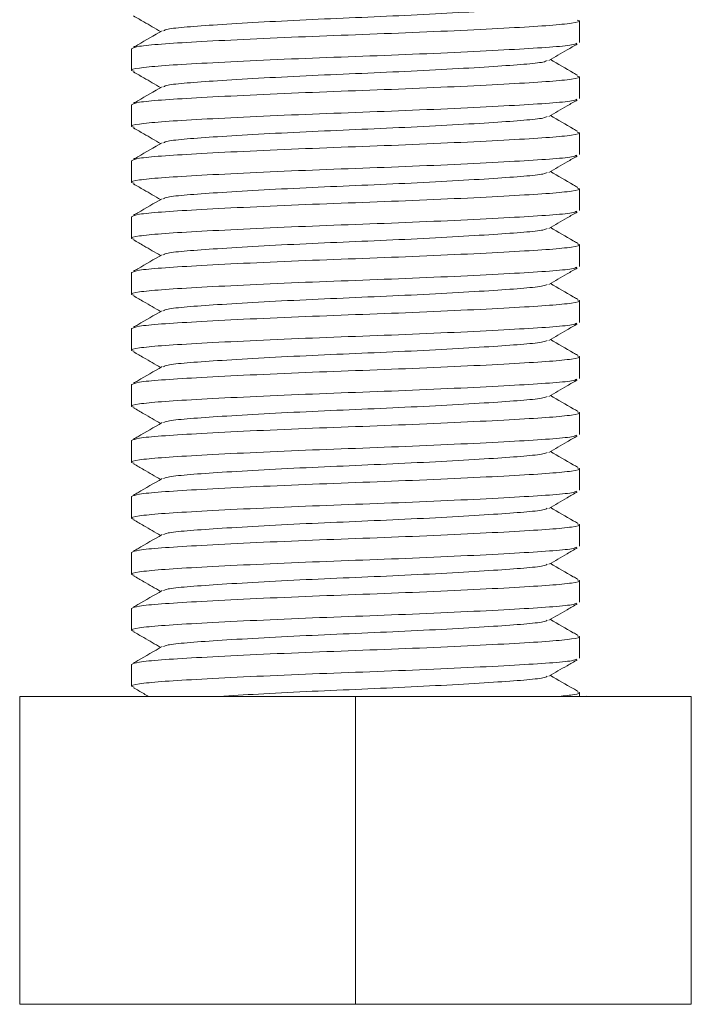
# Model space of a CAD drawing. Header units: millimetres. Extents: x 8 to 270, y 10 to 208.
# Tile 7 of 14: x 147.36 to 152.16, y 101.07 to 108.1. Entities that reach past the tile are written whole.
import ezdxf

# ---------------------------------------------------------------- set-up
doc = ezdxf.new("R2010")
doc.units = ezdxf.units.MM

msp = doc.modelspace()

# ---------------------------------------------------------------- linework, layer by layer
at = {"color": 7, "linetype": 'Continuous', "lineweight": 15}
for p, q in [((151.3578, 107.9386), (151.3578, 108.0939)), ((148.1578, 107.8939), (148.1578, 107.7386)), ((151.3578, 107.5386), (151.3578, 107.6939)), ((148.1578, 107.4939), (148.1578, 107.3386)), ((151.3578, 107.1386), (151.3578, 107.2939)), ((148.1578, 107.0939), (148.1578, 106.9386)), ((151.3578, 106.7386), (151.3578, 106.8939)), ((148.1578, 106.6939), (148.1578, 106.5386)), ((151.3578, 106.3386), (151.3578, 106.4939)), ((148.1578, 106.2939), (148.1578, 106.1386)), ((151.3578, 105.9386), (151.3578, 106.0939)), ((148.1578, 105.8939), (148.1578, 105.7386)), ((151.3578, 105.5386), (151.3578, 105.6939)), ((148.1578, 105.4939), (148.1578, 105.3386)), ((151.3578, 105.1386), (151.3578, 105.2939)), ((148.1578, 105.0939), (148.1578, 104.9386)), ((151.3578, 104.7386), (151.3578, 104.8939)), ((148.1578, 104.6939), (148.1578, 104.5386)), ((151.3578, 104.3386), (151.3578, 104.4939)), ((148.1578, 104.2939), (148.1578, 104.1386)), ((151.3578, 103.9386), (151.3578, 104.0939)), ((148.1578, 103.8939), (148.1578, 103.7386)), ((151.3578, 103.5386), (151.3578, 103.6939)), ((148.1578, 103.4939), (148.1578, 103.3386)), ((151.3578, 103.2661), (151.3578, 103.2939)), ((147.3578, 103.2661), (147.3578, 101.0661)), ((147.3578, 103.2661), (149.7578, 103.2661)), ((149.7578, 103.2661), (149.7578, 101.0661)), ((149.7578, 103.2661), (152.1578, 103.2661)), ((151.41, 103.2661), (151.4076, 103.2674)), ((152.1578, 103.2661), (152.1578, 101.0661)), ((147.3578, 101.0661), (149.7578, 101.0661)), ((149.7578, 101.0661), (152.1578, 101.0661))]:
    msp.add_line(p, q, dxfattribs=at)
for points, knots in [([(151.1285, 108.21), (151.1215, 108.2061), (151.1039, 108.1966), (150.9709, 108.1829), (150.7528, 108.1672), (150.4599, 108.1496), (150.1191, 108.1319), (149.7578, 108.1162), (149.3965, 108.1005), (149.0557, 108.0829), (148.7628, 108.0652), (148.5446, 108.0495), (148.411, 108.0357), (148.3935, 108.0261), (148.3863, 108.0222)], [0, 0, 0, 0, 0.057975, 0.144993, 0.232012, 0.322113, 0.412214, 0.499232, 0.586251, 0.676352, 0.766453, 0.853472, 0.94049, 1, 1, 1, 1]), ([(148.1578, 107.8939), (148.1688, 107.8998), (148.1903, 107.9115), (148.3581, 107.9272), (148.6113, 107.9429), (148.9484, 107.9606), (149.3414, 107.9782), (149.7578, 107.9939), (150.1742, 108.0096), (150.5674, 108.0272), (150.9036, 108.0449), (151.1602, 108.0606), (151.3153, 108.0762), (151.3771, 108.0897), (151.3481, 108.0972), (151.3416, 108.0989)], [0, 0, 0, 0, 0.082767, 0.162705, 0.242643, 0.32541, 0.408177, 0.488115, 0.568053, 0.65082, 0.733587, 0.813525, 0.893463, 0.97623, 1, 1, 1, 1]), ([(148.1722, 108.1279), (148.1964, 108.1139), (148.2607, 108.0767), (148.3249, 108.0394), (148.365, 108.0162)], [0, 0, 0, 0, 0.376332, 1, 1, 1, 1]), ([(148.3755, 108.0223), (148.3176, 107.9887), (148.2497, 107.9494), (148.1818, 107.9102), (148.1719, 107.9044)], [0, 0, 0, 0, 0.8532672, 1, 1, 1, 1]), ([(151.3399, 107.933), (151.3314, 107.9289), (151.3111, 107.9192), (151.1563, 107.9052), (150.9047, 107.8895), (150.5671, 107.8719), (150.1743, 107.8542), (149.7578, 107.8386), (149.3414, 107.8229), (148.9482, 107.8052), (148.612, 107.7876), (148.3555, 107.7719), (148.2001, 107.7562), (148.1385, 107.7426), (148.1682, 107.7349), (148.1753, 107.7331)], [0, 0, 0, 0, 0.0578498, 0.1397917, 0.2217336, 0.3065756, 0.3914177, 0.4733595, 0.5553014, 0.6401435, 0.7249855, 0.8069274, 0.8888693, 0.9737113, 1, 1, 1, 1]), ([(151.1396, 107.8099), (151.1832, 107.8351), (151.251, 107.8744), (151.3188, 107.9137), (151.343, 107.9276)], [0, 0, 0, 0, 0.643999, 1, 1, 1, 1]), ([(151.1285, 107.81), (151.1215, 107.8061), (151.1039, 107.7966), (150.9709, 107.7829), (150.7528, 107.7672), (150.4599, 107.7496), (150.1191, 107.7319), (149.7578, 107.7162), (149.3965, 107.7005), (149.0557, 107.6829), (148.7628, 107.6652), (148.5446, 107.6495), (148.411, 107.6357), (148.3935, 107.6261), (148.3863, 107.6222)], [0, 0, 0, 0, 0.057975, 0.144993, 0.232012, 0.322113, 0.412214, 0.499232, 0.586251, 0.676352, 0.766453, 0.853472, 0.94049, 1, 1, 1, 1]), ([(151.3445, 107.704), (151.3345, 107.7098), (151.2698, 107.7472), (151.2052, 107.7846), (151.1506, 107.8163)], [0, 0, 0, 0, 0.155595, 1, 1, 1, 1]), ([(148.1722, 107.7279), (148.1964, 107.7139), (148.2607, 107.6767), (148.3249, 107.6394), (148.365, 107.6162)], [0, 0, 0, 0, 0.376332, 1, 1, 1, 1]), ([(148.1578, 107.4939), (148.1688, 107.4998), (148.1903, 107.5115), (148.3581, 107.5272), (148.6113, 107.5429), (148.9484, 107.5606), (149.3414, 107.5782), (149.7578, 107.5939), (150.1742, 107.6096), (150.5674, 107.6272), (150.9036, 107.6449), (151.1602, 107.6606), (151.3153, 107.6762), (151.3771, 107.6897), (151.3481, 107.6972), (151.3416, 107.6989)], [0, 0, 0, 0, 0.082767, 0.162705, 0.242643, 0.32541, 0.408177, 0.488115, 0.568053, 0.65082, 0.733587, 0.813525, 0.893463, 0.97623, 1, 1, 1, 1]), ([(148.3755, 107.6223), (148.3176, 107.5887), (148.2497, 107.5494), (148.1818, 107.5102), (148.1719, 107.5044)], [0, 0, 0, 0, 0.853267, 1, 1, 1, 1]), ([(151.3399, 107.533), (151.3314, 107.5289), (151.3111, 107.5192), (151.1563, 107.5052), (150.9047, 107.4895), (150.5671, 107.4719), (150.1743, 107.4542), (149.7578, 107.4386), (149.3414, 107.4229), (148.9482, 107.4052), (148.612, 107.3876), (148.3555, 107.3719), (148.2001, 107.3562), (148.1385, 107.3426), (148.1682, 107.3349), (148.1753, 107.3331)], [0, 0, 0, 0, 0.05785, 0.139792, 0.221734, 0.306576, 0.391418, 0.47336, 0.555301, 0.640143, 0.724986, 0.806927, 0.888869, 0.973711, 1, 1, 1, 1]), ([(151.1396, 107.4099), (151.1832, 107.4351), (151.251, 107.4744), (151.3188, 107.5137), (151.343, 107.5276)], [0, 0, 0, 0, 0.643999, 1, 1, 1, 1]), ([(151.1285, 107.41), (151.1215, 107.4061), (151.1039, 107.3966), (150.9709, 107.3829), (150.7528, 107.3672), (150.4599, 107.3496), (150.1191, 107.3319), (149.7578, 107.3162), (149.3965, 107.3005), (149.0557, 107.2829), (148.7628, 107.2652), (148.5446, 107.2495), (148.411, 107.2357), (148.3935, 107.2261), (148.3863, 107.2222)], [0, 0, 0, 0, 0.057975, 0.144993, 0.232012, 0.322113, 0.412214, 0.499232, 0.586251, 0.676352, 0.766453, 0.853472, 0.94049, 1, 1, 1, 1]), ([(151.3445, 107.304), (151.3345, 107.3098), (151.2698, 107.3472), (151.2052, 107.3846), (151.1506, 107.4163)], [0, 0, 0, 0, 0.155595, 1, 1, 1, 1]), ([(148.1578, 107.0939), (148.1688, 107.0998), (148.1903, 107.1115), (148.3581, 107.1272), (148.6113, 107.1429), (148.9484, 107.1606), (149.3414, 107.1782), (149.7578, 107.1939), (150.1742, 107.2096), (150.5674, 107.2272), (150.9036, 107.2449), (151.1602, 107.2606), (151.3153, 107.2762), (151.3771, 107.2897), (151.3481, 107.2972), (151.3416, 107.2989)], [0, 0, 0, 0, 0.082767, 0.162705, 0.242643, 0.32541, 0.408177, 0.488115, 0.568053, 0.65082, 0.733587, 0.813525, 0.893463, 0.97623, 1, 1, 1, 1]), ([(148.1722, 107.3279), (148.1964, 107.3139), (148.2607, 107.2767), (148.3249, 107.2394), (148.365, 107.2162)], [0, 0, 0, 0, 0.376332, 1, 1, 1, 1]), ([(148.3755, 107.2223), (148.3176, 107.1887), (148.2497, 107.1494), (148.1818, 107.1102), (148.1719, 107.1044)], [0, 0, 0, 0, 0.853267, 1, 1, 1, 1]), ([(151.3399, 107.133), (151.3314, 107.1289), (151.3111, 107.1192), (151.1563, 107.1052), (150.9047, 107.0895), (150.5671, 107.0719), (150.1743, 107.0542), (149.7578, 107.0386), (149.3414, 107.0229), (148.9482, 107.0052), (148.612, 106.9876), (148.3555, 106.9719), (148.2001, 106.9562), (148.1385, 106.9426), (148.1682, 106.9349), (148.1753, 106.9331)], [0, 0, 0, 0, 0.05785, 0.139792, 0.221734, 0.306576, 0.391418, 0.47336, 0.555301, 0.640143, 0.724986, 0.806927, 0.888869, 0.973711, 1, 1, 1, 1]), ([(151.1396, 107.0099), (151.1832, 107.0351), (151.251, 107.0744), (151.3188, 107.1137), (151.343, 107.1276)], [0, 0, 0, 0, 0.643999, 1, 1, 1, 1]), ([(151.1285, 107.01), (151.1215, 107.0061), (151.1039, 106.9966), (150.9709, 106.9829), (150.7528, 106.9672), (150.4599, 106.9496), (150.1191, 106.9319), (149.7578, 106.9162), (149.3965, 106.9005), (149.0557, 106.8829), (148.7628, 106.8652), (148.5446, 106.8495), (148.411, 106.8357), (148.3935, 106.8261), (148.3863, 106.8222)], [0, 0, 0, 0, 0.057975, 0.144993, 0.232012, 0.322113, 0.412214, 0.499232, 0.586251, 0.676352, 0.766453, 0.853472, 0.94049, 1, 1, 1, 1]), ([(151.3445, 106.904), (151.3345, 106.9098), (151.2698, 106.9472), (151.2052, 106.9846), (151.1506, 107.0163)], [0, 0, 0, 0, 0.155595, 1, 1, 1, 1]), ([(148.1578, 106.6939), (148.1688, 106.6998), (148.1903, 106.7115), (148.3581, 106.7272), (148.6113, 106.7429), (148.9484, 106.7606), (149.3414, 106.7782), (149.7578, 106.7939), (150.1742, 106.8096), (150.5674, 106.8272), (150.9036, 106.8449), (151.1602, 106.8606), (151.3153, 106.8762), (151.3771, 106.8897), (151.3481, 106.8972), (151.3416, 106.8989)], [0, 0, 0, 0, 0.082767, 0.162705, 0.242643, 0.32541, 0.408177, 0.488115, 0.568053, 0.65082, 0.733587, 0.813525, 0.893463, 0.97623, 1, 1, 1, 1]), ([(148.1722, 106.9279), (148.1964, 106.9139), (148.2607, 106.8767), (148.3249, 106.8394), (148.365, 106.8162)], [0, 0, 0, 0, 0.376332, 1, 1, 1, 1]), ([(148.3755, 106.8223), (148.3176, 106.7887), (148.2497, 106.7494), (148.1818, 106.7102), (148.1719, 106.7044)], [0, 0, 0, 0, 0.853267, 1, 1, 1, 1]), ([(151.3399, 106.733), (151.3314, 106.7289), (151.3111, 106.7192), (151.1563, 106.7052), (150.9047, 106.6895), (150.5671, 106.6719), (150.1743, 106.6542), (149.7578, 106.6386), (149.3414, 106.6229), (148.9482, 106.6052), (148.612, 106.5876), (148.3555, 106.5719), (148.2001, 106.5562), (148.1385, 106.5426), (148.1682, 106.5349), (148.1753, 106.5331)], [0, 0, 0, 0, 0.05785, 0.139792, 0.221734, 0.306576, 0.391418, 0.47336, 0.555301, 0.640143, 0.724986, 0.806927, 0.888869, 0.973711, 1, 1, 1, 1]), ([(151.1396, 106.6099), (151.1832, 106.6351), (151.251, 106.6744), (151.3188, 106.7137), (151.343, 106.7276)], [0, 0, 0, 0, 0.643999, 1, 1, 1, 1]), ([(151.1285, 106.61), (151.1215, 106.6061), (151.1039, 106.5966), (150.9709, 106.5829), (150.7528, 106.5672), (150.4599, 106.5496), (150.1191, 106.5319), (149.7578, 106.5162), (149.3965, 106.5005), (149.0557, 106.4829), (148.7628, 106.4652), (148.5446, 106.4495), (148.411, 106.4357), (148.3935, 106.4261), (148.3863, 106.4222)], [0, 0, 0, 0, 0.057975, 0.144993, 0.232012, 0.322113, 0.412214, 0.499232, 0.586251, 0.676352, 0.766453, 0.853472, 0.94049, 1, 1, 1, 1]), ([(151.3445, 106.504), (151.3345, 106.5098), (151.2698, 106.5472), (151.2052, 106.5846), (151.1506, 106.6163)], [0, 0, 0, 0, 0.155595, 1, 1, 1, 1]), ([(148.1722, 106.5279), (148.1964, 106.5139), (148.2607, 106.4767), (148.3249, 106.4394), (148.365, 106.4162)], [0, 0, 0, 0, 0.376332, 1, 1, 1, 1]), ([(148.1578, 106.2939), (148.1688, 106.2998), (148.1903, 106.3115), (148.3581, 106.3272), (148.6113, 106.3429), (148.9484, 106.3606), (149.3414, 106.3782), (149.7578, 106.3939), (150.1742, 106.4096), (150.5674, 106.4272), (150.9036, 106.4449), (151.1602, 106.4606), (151.3153, 106.4762), (151.3771, 106.4897), (151.3481, 106.4972), (151.3416, 106.4989)], [0, 0, 0, 0, 0.082767, 0.162705, 0.242643, 0.32541, 0.408177, 0.488115, 0.568053, 0.65082, 0.733587, 0.813525, 0.893463, 0.97623, 1, 1, 1, 1]), ([(148.3755, 106.4223), (148.3176, 106.3887), (148.2497, 106.3494), (148.1818, 106.3102), (148.1719, 106.3044)], [0, 0, 0, 0, 0.853267, 1, 1, 1, 1]), ([(151.3399, 106.333), (151.3314, 106.3289), (151.3111, 106.3192), (151.1563, 106.3052), (150.9047, 106.2895), (150.5671, 106.2719), (150.1743, 106.2542), (149.7578, 106.2386), (149.3414, 106.2229), (148.9482, 106.2052), (148.612, 106.1876), (148.3555, 106.1719), (148.2001, 106.1562), (148.1385, 106.1426), (148.1682, 106.1349), (148.1753, 106.1331)], [0, 0, 0, 0, 0.0578498, 0.1397917, 0.2217336, 0.3065756, 0.3914177, 0.4733595, 0.5553014, 0.6401435, 0.7249855, 0.8069274, 0.8888693, 0.9737113, 1, 1, 1, 1]), ([(151.1396, 106.2099), (151.1832, 106.2351), (151.251, 106.2744), (151.3188, 106.3137), (151.343, 106.3276)], [0, 0, 0, 0, 0.643999, 1, 1, 1, 1]), ([(151.1285, 106.21), (151.1215, 106.2061), (151.1039, 106.1966), (150.9709, 106.1829), (150.7528, 106.1672), (150.4599, 106.1496), (150.1191, 106.1319), (149.7578, 106.1162), (149.3965, 106.1005), (149.0557, 106.0829), (148.7628, 106.0652), (148.5446, 106.0495), (148.411, 106.0357), (148.3935, 106.0261), (148.3863, 106.0222)], [0, 0, 0, 0, 0.057975, 0.144993, 0.232012, 0.322113, 0.412214, 0.499232, 0.586251, 0.676352, 0.766453, 0.853472, 0.94049, 1, 1, 1, 1]), ([(151.3445, 106.104), (151.3345, 106.1098), (151.2698, 106.1472), (151.2052, 106.1846), (151.1506, 106.2163)], [0, 0, 0, 0, 0.155595, 1, 1, 1, 1]), ([(148.1578, 105.8939), (148.1688, 105.8998), (148.1903, 105.9115), (148.3581, 105.9272), (148.6113, 105.9429), (148.9484, 105.9606), (149.3414, 105.9782), (149.7578, 105.9939), (150.1742, 106.0096), (150.5674, 106.0272), (150.9036, 106.0449), (151.1602, 106.0606), (151.3153, 106.0762), (151.3771, 106.0897), (151.3481, 106.0972), (151.3416, 106.0989)], [0, 0, 0, 0, 0.082767, 0.162705, 0.242643, 0.32541, 0.408177, 0.488115, 0.568053, 0.65082, 0.733587, 0.813525, 0.893463, 0.97623, 1, 1, 1, 1]), ([(148.1722, 106.1279), (148.1964, 106.1139), (148.2607, 106.0767), (148.3249, 106.0394), (148.365, 106.0162)], [0, 0, 0, 0, 0.376332, 1, 1, 1, 1]), ([(148.3755, 106.0223), (148.3176, 105.9887), (148.2497, 105.9494), (148.1818, 105.9102), (148.1719, 105.9044)], [0, 0, 0, 0, 0.853267, 1, 1, 1, 1]), ([(151.3399, 105.933), (151.3314, 105.9289), (151.3111, 105.9192), (151.1563, 105.9052), (150.9047, 105.8895), (150.5671, 105.8719), (150.1743, 105.8542), (149.7578, 105.8386), (149.3414, 105.8229), (148.9482, 105.8052), (148.612, 105.7876), (148.3555, 105.7719), (148.2001, 105.7562), (148.1385, 105.7426), (148.1682, 105.7349), (148.1753, 105.7331)], [0, 0, 0, 0, 0.05785, 0.139792, 0.221734, 0.306576, 0.391418, 0.47336, 0.555301, 0.640143, 0.724986, 0.806927, 0.888869, 0.973711, 1, 1, 1, 1]), ([(151.1396, 105.8099), (151.1832, 105.8351), (151.251, 105.8744), (151.3188, 105.9137), (151.343, 105.9276)], [0, 0, 0, 0, 0.643999, 1, 1, 1, 1]), ([(151.3445, 105.704), (151.3345, 105.7098), (151.2698, 105.7472), (151.2052, 105.7846), (151.1506, 105.8163)], [0, 0, 0, 0, 0.155595, 1, 1, 1, 1]), ([(151.1285, 105.81), (151.1215, 105.8061), (151.1039, 105.7966), (150.9709, 105.7829), (150.7528, 105.7672), (150.4599, 105.7496), (150.1191, 105.7319), (149.7578, 105.7162), (149.3965, 105.7005), (149.0557, 105.6829), (148.7628, 105.6652), (148.5446, 105.6495), (148.411, 105.6357), (148.3935, 105.6261), (148.3863, 105.6222)], [0, 0, 0, 0, 0.057975, 0.144993, 0.232012, 0.322113, 0.412214, 0.499232, 0.586251, 0.676352, 0.766453, 0.853472, 0.94049, 1, 1, 1, 1]), ([(148.1578, 105.4939), (148.1688, 105.4998), (148.1903, 105.5115), (148.3581, 105.5272), (148.6113, 105.5429), (148.9484, 105.5606), (149.3414, 105.5782), (149.7578, 105.5939), (150.1742, 105.6096), (150.5674, 105.6272), (150.9036, 105.6449), (151.1602, 105.6606), (151.3153, 105.6762), (151.3771, 105.6897), (151.3481, 105.6972), (151.3416, 105.6989)], [0, 0, 0, 0, 0.082767, 0.162705, 0.242643, 0.32541, 0.408177, 0.488115, 0.568053, 0.65082, 0.733587, 0.813525, 0.893463, 0.97623, 1, 1, 1, 1]), ([(148.1722, 105.7279), (148.1964, 105.7139), (148.2607, 105.6767), (148.3249, 105.6394), (148.365, 105.6162)], [0, 0, 0, 0, 0.376332, 1, 1, 1, 1]), ([(148.3755, 105.6223), (148.3176, 105.5887), (148.2497, 105.5494), (148.1818, 105.5102), (148.1719, 105.5044)], [0, 0, 0, 0, 0.853267, 1, 1, 1, 1]), ([(151.3399, 105.533), (151.3314, 105.5289), (151.3111, 105.5192), (151.1563, 105.5052), (150.9047, 105.4895), (150.5671, 105.4719), (150.1743, 105.4542), (149.7578, 105.4386), (149.3414, 105.4229), (148.9482, 105.4052), (148.612, 105.3876), (148.3555, 105.3719), (148.2001, 105.3562), (148.1385, 105.3426), (148.1682, 105.3349), (148.1753, 105.3331)], [0, 0, 0, 0, 0.05785, 0.139792, 0.221734, 0.306576, 0.391418, 0.47336, 0.555301, 0.640143, 0.724986, 0.806927, 0.888869, 0.973711, 1, 1, 1, 1]), ([(151.1396, 105.4099), (151.1832, 105.4351), (151.251, 105.4744), (151.3188, 105.5137), (151.343, 105.5276)], [0, 0, 0, 0, 0.643999, 1, 1, 1, 1]), ([(151.1285, 105.41), (151.1215, 105.4061), (151.1039, 105.3966), (150.9709, 105.3829), (150.7528, 105.3672), (150.4599, 105.3496), (150.1191, 105.3319), (149.7578, 105.3162), (149.3965, 105.3005), (149.0557, 105.2829), (148.7628, 105.2652), (148.5446, 105.2495), (148.411, 105.2357), (148.3935, 105.2261), (148.3863, 105.2222)], [0, 0, 0, 0, 0.057975, 0.144993, 0.232012, 0.322113, 0.412214, 0.499232, 0.586251, 0.676352, 0.766453, 0.853472, 0.94049, 1, 1, 1, 1]), ([(151.3445, 105.304), (151.3345, 105.3098), (151.2698, 105.3472), (151.2052, 105.3846), (151.1506, 105.4163)], [0, 0, 0, 0, 0.155595, 1, 1, 1, 1]), ([(148.1722, 105.3279), (148.1964, 105.3139), (148.2607, 105.2767), (148.3249, 105.2394), (148.365, 105.2162)], [0, 0, 0, 0, 0.376332, 1, 1, 1, 1]), ([(148.1578, 105.0939), (148.1688, 105.0998), (148.1903, 105.1115), (148.3581, 105.1272), (148.6113, 105.1429), (148.9484, 105.1606), (149.3414, 105.1782), (149.7578, 105.1939), (150.1742, 105.2096), (150.5674, 105.2272), (150.9036, 105.2449), (151.1602, 105.2606), (151.3153, 105.2762), (151.3771, 105.2897), (151.3481, 105.2972), (151.3416, 105.2989)], [0, 0, 0, 0, 0.082767, 0.162705, 0.242643, 0.32541, 0.408177, 0.488115, 0.568053, 0.65082, 0.733587, 0.813525, 0.893463, 0.97623, 1, 1, 1, 1]), ([(148.3755, 105.2223), (148.3176, 105.1887), (148.2497, 105.1494), (148.1818, 105.1102), (148.1719, 105.1044)], [0, 0, 0, 0, 0.853267, 1, 1, 1, 1]), ([(151.3399, 105.133), (151.3314, 105.1289), (151.3111, 105.1192), (151.1563, 105.1052), (150.9047, 105.0895), (150.5671, 105.0719), (150.1743, 105.0542), (149.7578, 105.0386), (149.3414, 105.0229), (148.9482, 105.0052), (148.612, 104.9876), (148.3555, 104.9719), (148.2001, 104.9562), (148.1385, 104.9426), (148.1682, 104.9349), (148.1753, 104.9331)], [0, 0, 0, 0, 0.05785, 0.139792, 0.221734, 0.306576, 0.391418, 0.47336, 0.555301, 0.640143, 0.724986, 0.806927, 0.888869, 0.973711, 1, 1, 1, 1]), ([(151.1396, 105.0099), (151.1832, 105.0351), (151.251, 105.0744), (151.3188, 105.1137), (151.343, 105.1276)], [0, 0, 0, 0, 0.643999, 1, 1, 1, 1]), ([(151.1285, 105.01), (151.1215, 105.0061), (151.1039, 104.9966), (150.9709, 104.9829), (150.7528, 104.9672), (150.4599, 104.9496), (150.1191, 104.9319), (149.7578, 104.9162), (149.3965, 104.9005), (149.0557, 104.8829), (148.7628, 104.8652), (148.5446, 104.8495), (148.411, 104.8357), (148.3935, 104.8261), (148.3863, 104.8222)], [0, 0, 0, 0, 0.0579751, 0.1449933, 0.2320115, 0.3221129, 0.4122143, 0.4992325, 0.5862507, 0.676352, 0.7664534, 0.8534716, 0.9404898, 1, 1, 1, 1]), ([(151.3445, 104.904), (151.3345, 104.9098), (151.2698, 104.9472), (151.2052, 104.9846), (151.1506, 105.0163)], [0, 0, 0, 0, 0.155595, 1, 1, 1, 1]), ([(148.1578, 104.6939), (148.1688, 104.6998), (148.1903, 104.7115), (148.3581, 104.7272), (148.6113, 104.7429), (148.9484, 104.7606), (149.3414, 104.7782), (149.7578, 104.7939), (150.1742, 104.8096), (150.5674, 104.8272), (150.9036, 104.8449), (151.1602, 104.8606), (151.3153, 104.8762), (151.3771, 104.8897), (151.3481, 104.8972), (151.3416, 104.8989)], [0, 0, 0, 0, 0.082767, 0.162705, 0.242643, 0.32541, 0.408177, 0.488115, 0.568053, 0.65082, 0.733587, 0.813525, 0.893463, 0.97623, 1, 1, 1, 1]), ([(148.1722, 104.9279), (148.1964, 104.9139), (148.2607, 104.8767), (148.3249, 104.8394), (148.365, 104.8162)], [0, 0, 0, 0, 0.376332, 1, 1, 1, 1]), ([(148.3755, 104.8223), (148.3176, 104.7887), (148.2497, 104.7494), (148.1818, 104.7102), (148.1719, 104.7044)], [0, 0, 0, 0, 0.853267, 1, 1, 1, 1]), ([(151.3399, 104.733), (151.3314, 104.7289), (151.3111, 104.7192), (151.1563, 104.7052), (150.9047, 104.6895), (150.5671, 104.6719), (150.1743, 104.6542), (149.7578, 104.6386), (149.3414, 104.6229), (148.9482, 104.6052), (148.612, 104.5876), (148.3555, 104.5719), (148.2001, 104.5562), (148.1385, 104.5426), (148.1682, 104.5349), (148.1753, 104.5331)], [0, 0, 0, 0, 0.05785, 0.139792, 0.221734, 0.306576, 0.391418, 0.47336, 0.555301, 0.640143, 0.724986, 0.806927, 0.888869, 0.973711, 1, 1, 1, 1]), ([(151.1396, 104.6099), (151.1832, 104.6351), (151.251, 104.6744), (151.3188, 104.7137), (151.343, 104.7276)], [0, 0, 0, 0, 0.643999, 1, 1, 1, 1]), ([(151.3445, 104.504), (151.3345, 104.5098), (151.2698, 104.5472), (151.2052, 104.5846), (151.1506, 104.6163)], [0, 0, 0, 0, 0.155595, 1, 1, 1, 1]), ([(151.1285, 104.61), (151.1215, 104.6061), (151.1039, 104.5966), (150.9709, 104.5829), (150.7528, 104.5672), (150.4599, 104.5496), (150.1191, 104.5319), (149.7578, 104.5162), (149.3965, 104.5005), (149.0557, 104.4829), (148.7628, 104.4652), (148.5446, 104.4495), (148.411, 104.4357), (148.3935, 104.4261), (148.3863, 104.4222)], [0, 0, 0, 0, 0.057975, 0.144993, 0.232012, 0.322113, 0.412214, 0.499232, 0.586251, 0.676352, 0.766453, 0.853472, 0.94049, 1, 1, 1, 1]), ([(148.1578, 104.2939), (148.1688, 104.2998), (148.1903, 104.3115), (148.3581, 104.3272), (148.6113, 104.3429), (148.9484, 104.3606), (149.3414, 104.3782), (149.7578, 104.3939), (150.1742, 104.4096), (150.5674, 104.4272), (150.9036, 104.4449), (151.1602, 104.4606), (151.3153, 104.4762), (151.3771, 104.4897), (151.3481, 104.4972), (151.3416, 104.4989)], [0, 0, 0, 0, 0.082767, 0.162705, 0.242643, 0.32541, 0.408177, 0.488115, 0.568053, 0.65082, 0.733587, 0.813525, 0.893463, 0.97623, 1, 1, 1, 1]), ([(148.1722, 104.5279), (148.1964, 104.5139), (148.2607, 104.4767), (148.3249, 104.4394), (148.365, 104.4162)], [0, 0, 0, 0, 0.376332, 1, 1, 1, 1]), ([(148.3755, 104.4223), (148.3176, 104.3887), (148.2497, 104.3494), (148.1818, 104.3102), (148.1719, 104.3044)], [0, 0, 0, 0, 0.853267, 1, 1, 1, 1]), ([(151.3399, 104.333), (151.3314, 104.3289), (151.3111, 104.3192), (151.1563, 104.3052), (150.9047, 104.2895), (150.5671, 104.2719), (150.1743, 104.2542), (149.7578, 104.2386), (149.3414, 104.2229), (148.9482, 104.2052), (148.612, 104.1876), (148.3555, 104.1719), (148.2001, 104.1562), (148.1385, 104.1426), (148.1682, 104.1349), (148.1753, 104.1331)], [0, 0, 0, 0, 0.0578498, 0.1397917, 0.2217336, 0.3065756, 0.3914177, 0.4733595, 0.5553014, 0.6401435, 0.7249855, 0.8069274, 0.8888693, 0.9737113, 1, 1, 1, 1]), ([(151.1396, 104.2099), (151.1832, 104.2351), (151.251, 104.2744), (151.3188, 104.3137), (151.343, 104.3276)], [0, 0, 0, 0, 0.643999, 1, 1, 1, 1]), ([(151.1285, 104.21), (151.1215, 104.2061), (151.1039, 104.1966), (150.9709, 104.1829), (150.7528, 104.1672), (150.4599, 104.1496), (150.1191, 104.1319), (149.7578, 104.1162), (149.3965, 104.1005), (149.0557, 104.0829), (148.7628, 104.0652), (148.5446, 104.0495), (148.411, 104.0357), (148.3935, 104.0261), (148.3863, 104.0222)], [0, 0, 0, 0, 0.057975, 0.144993, 0.232012, 0.322113, 0.412214, 0.499232, 0.586251, 0.676352, 0.766453, 0.853472, 0.94049, 1, 1, 1, 1]), ([(151.3445, 104.104), (151.3345, 104.1098), (151.2698, 104.1472), (151.2052, 104.1846), (151.1506, 104.2163)], [0, 0, 0, 0, 0.155595, 1, 1, 1, 1]), ([(148.1722, 104.1279), (148.1964, 104.1139), (148.2607, 104.0767), (148.3249, 104.0394), (148.365, 104.0162)], [0, 0, 0, 0, 0.376332, 1, 1, 1, 1]), ([(148.1578, 103.8939), (148.1688, 103.8998), (148.1903, 103.9115), (148.3581, 103.9272), (148.6113, 103.9429), (148.9484, 103.9606), (149.3414, 103.9782), (149.7578, 103.9939), (150.1742, 104.0096), (150.5674, 104.0272), (150.9036, 104.0449), (151.1602, 104.0606), (151.3153, 104.0762), (151.3771, 104.0897), (151.3481, 104.0972), (151.3416, 104.0989)], [0, 0, 0, 0, 0.082767, 0.162705, 0.242643, 0.32541, 0.408177, 0.488115, 0.568053, 0.65082, 0.733587, 0.813525, 0.893463, 0.97623, 1, 1, 1, 1]), ([(148.3755, 104.0223), (148.3176, 103.9887), (148.2497, 103.9494), (148.1818, 103.9102), (148.1719, 103.9044)], [0, 0, 0, 0, 0.853267, 1, 1, 1, 1]), ([(151.3399, 103.933), (151.3314, 103.9289), (151.3111, 103.9192), (151.1563, 103.9052), (150.9047, 103.8895), (150.5671, 103.8719), (150.1743, 103.8542), (149.7578, 103.8386), (149.3414, 103.8229), (148.9482, 103.8052), (148.612, 103.7876), (148.3555, 103.7719), (148.2001, 103.7562), (148.1385, 103.7426), (148.1682, 103.7349), (148.1753, 103.7331)], [0, 0, 0, 0, 0.05785, 0.139792, 0.221734, 0.306576, 0.391418, 0.47336, 0.555301, 0.640143, 0.724986, 0.806927, 0.888869, 0.973711, 1, 1, 1, 1]), ([(151.1396, 103.8099), (151.1832, 103.8351), (151.251, 103.8744), (151.3188, 103.9137), (151.343, 103.9276)], [0, 0, 0, 0, 0.643999, 1, 1, 1, 1]), ([(151.1285, 103.81), (151.1215, 103.8061), (151.1039, 103.7966), (150.9709, 103.7829), (150.7528, 103.7672), (150.4599, 103.7496), (150.1191, 103.7319), (149.7578, 103.7162), (149.3965, 103.7005), (149.0557, 103.6829), (148.7628, 103.6652), (148.5446, 103.6495), (148.411, 103.6357), (148.3935, 103.6261), (148.3863, 103.6222)], [0, 0, 0, 0, 0.057975, 0.144993, 0.232012, 0.322113, 0.412214, 0.499232, 0.586251, 0.676352, 0.766453, 0.853472, 0.94049, 1, 1, 1, 1]), ([(151.3445, 103.704), (151.3345, 103.7098), (151.2698, 103.7472), (151.2052, 103.7846), (151.1506, 103.8163)], [0, 0, 0, 0, 0.155595, 1, 1, 1, 1]), ([(148.1722, 103.7279), (148.1964, 103.7139), (148.2607, 103.6767), (148.3249, 103.6394), (148.365, 103.6162)], [0, 0, 0, 0, 0.376332, 1, 1, 1, 1]), ([(148.1578, 103.4939), (148.1688, 103.4998), (148.1903, 103.5115), (148.3581, 103.5272), (148.6113, 103.5429), (148.9484, 103.5606), (149.3414, 103.5782), (149.7578, 103.5939), (150.1742, 103.6096), (150.5674, 103.6272), (150.9036, 103.6449), (151.1602, 103.6606), (151.3153, 103.6762), (151.3771, 103.6897), (151.3481, 103.6972), (151.3416, 103.6989)], [0, 0, 0, 0, 0.0827671, 0.162705, 0.2426428, 0.32541, 0.4081771, 0.488115, 0.5680528, 0.6508199, 0.7335871, 0.8135249, 0.8934628, 0.9762299, 1, 1, 1, 1]), ([(148.3755, 103.6223), (148.3176, 103.5887), (148.2497, 103.5494), (148.1818, 103.5102), (148.1719, 103.5044)], [0, 0, 0, 0, 0.853267, 1, 1, 1, 1]), ([(151.3399, 103.533), (151.3314, 103.5289), (151.3111, 103.5192), (151.1563, 103.5052), (150.9047, 103.4895), (150.5671, 103.4719), (150.1743, 103.4542), (149.7578, 103.4386), (149.3414, 103.4229), (148.9482, 103.4052), (148.612, 103.3876), (148.3555, 103.3719), (148.2001, 103.3562), (148.1385, 103.3426), (148.1682, 103.3349), (148.1753, 103.3331)], [0, 0, 0, 0, 0.05785, 0.139792, 0.221734, 0.306576, 0.391418, 0.47336, 0.555301, 0.640143, 0.724986, 0.806927, 0.888869, 0.973711, 1, 1, 1, 1]), ([(151.1396, 103.4099), (151.1832, 103.4351), (151.251, 103.4744), (151.3188, 103.5137), (151.343, 103.5276)], [0, 0, 0, 0, 0.6439988, 1, 1, 1, 1]), ([(151.1285, 103.41), (151.1215, 103.4061), (151.1039, 103.3966), (150.9709, 103.3829), (150.7528, 103.3672), (150.4599, 103.3496), (150.1192, 103.3319), (149.7576, 103.3162), (149.3974, 103.3006), (149.0571, 103.2831), (148.8739, 103.2717), (148.7843, 103.2661)], [0, 0, 0, 0, 0.0760242, 0.1901332, 0.3042423, 0.4223944, 0.5405466, 0.6546557, 0.7687647, 0.8869169, 1, 1, 1, 1]), ([(151.3445, 103.304), (151.3345, 103.3098), (151.2698, 103.3472), (151.2052, 103.3846), (151.1506, 103.4163)], [0, 0, 0, 0, 0.155595, 1, 1, 1, 1]), ([(148.1722, 103.3279), (148.1964, 103.3139), (148.232, 103.2933), (148.2675, 103.2727), (148.2789, 103.2661)], [0, 0, 0, 0, 0.6800768, 1, 1, 1, 1]), ([(151.2122, 103.2661), (151.2519, 103.2705), (151.3322, 103.2794), (151.3731, 103.2908), (151.3481, 103.2972), (151.3416, 103.2989)], [0, 0, 0, 0, 0.419586, 0.849093, 1, 1, 1, 1])]:
    msp.add_open_spline(points, degree=3, knots=knots, dxfattribs=at)

doc.saveas('drawing.dxf')
